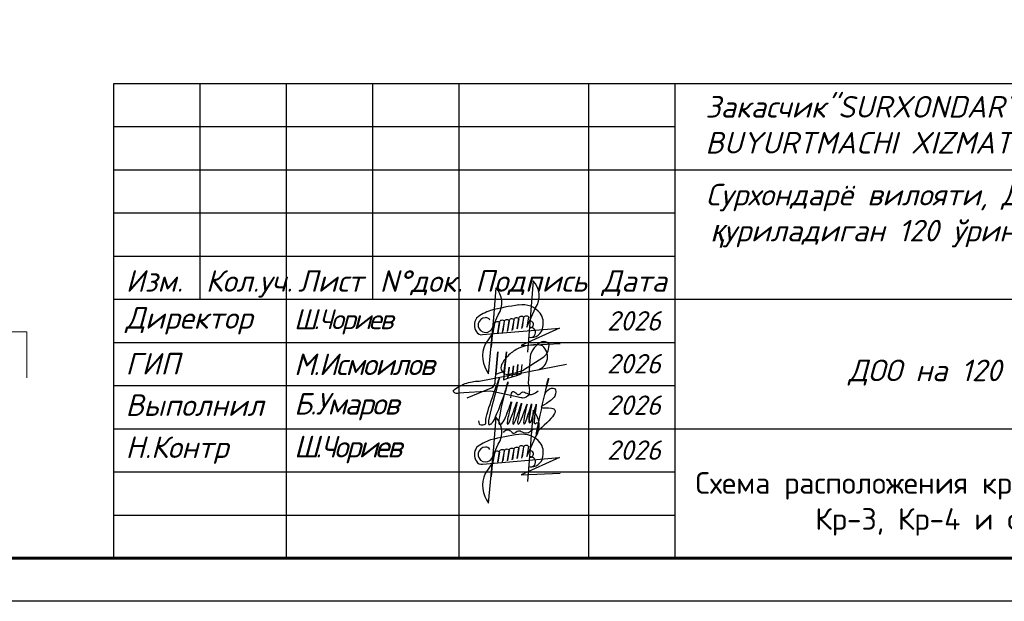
# Model space of a CAD drawing. Header units: millimetres. Extents: x 2063114 to 14983986, y -126020516 to 213791.
# Tile 80 of 256: x 2447385 to 2458790, y -1661097 to -1654358. Entities that reach past the tile are written whole.
import ezdxf

# ---------------------------------------------------------------- set-up
doc = ezdxf.new("R2010")
doc.units = ezdxf.units.MM
doc.styles.add('GOST 2.304', font='isocpeur.ttf', dxfattribs={"oblique": 15})
doc.styles.get("Standard").update_dxf_attribs({"font": 'arial.ttf'})

# ---------------------------------------------------------------- blocks, each defined once
blk = doc.blocks.new('A$Ceb54b23e')
at = {"color": 5, "lineweight": 30, "ltscale": 0.1}
for p, q in [((-12.57, -11.1), (7.26, -9.39)), ((7.26, -9.39), (-2.6, -13.87)), ((-2.6, -13.87), (7.49, -13.43))]:
    blk.add_line(p, q, dxfattribs=at)
at = {"color": 5, "lineweight": 30, "ltscale": 0.1, "flags": 128}
for points in [[(-1.14, -9.14), (1.12, -4.18, 0.342251), (0.5, 2.82), (-0.93, -15.6)], [(-10.2, -9.67), (-8.52, -5.97, 0.342251), (-9.14, 1.03), (-10.34, -14.39)], [(-9.81, -10.51), (-11.91, -13.54, 0.28279), (-11, -21.19), (-9.61, -5.79)], [(-8.62, -10.63), (-8.17, -7.86, -0.681159), (-6.97, -7.6), (-7.35, -10.24)], [(-7.4, -10.51), (-6.95, -7.75, -0.681159), (-5.74, -7.48), (-6.13, -10.13)], [(-6.15, -10.27), (-5.7, -7.5, -0.681159), (-4.49, -7.24), (-4.88, -9.88)], [(-4.9, -10.02), (-4.45, -7.25, -0.681159), (-3.25, -6.99), (-3.63, -9.64)], [(-3.64, -9.64), (-3.19, -6.88, -0.681159), (-1.98, -6.62), (-2.37, -9.26)], [(-2.41, -9.53), (-1.96, -6.76, -0.681159), (-0.75, -6.5), (-1.14, -9.14)], [(-9.81, -10.51), (-9.44, -8.24, -0.681159), (-8.23, -7.98), (-8.62, -10.62)]]:
    blk.add_lwpolyline(points, format="xyb", dxfattribs=at)
at = {"color": 5, "lineweight": 30, "ltscale": 0.1}
for centre, radius, start, end in [((-6.97, -15.76), 11.45, 107.9291, 128.5502), ((4.48, -62.51), 59.56, 97.3959, 104.566), ((-2.27, -9.29), 5.91, 38.7285, 98.9336), ((-11.53, -8.6), 3.14, 145.2005, 214.3978), ((-11.81, -8.63), 1.91, 91.3188, 327.176), ((-11.74, -7.9), 1.19, 28.7485, 95.445), ((-0.31, -8.48), 0.874, 261.0885, 90.0256), ((-1.42, -8.11), 4.53, 347.3913, 33.8982), ((0.01, -8.8), 3.01, 257.7322, 354.1212), ((-0.18, -10.53), 1.3, 249.3558, 101.7582), ((-12.85, -9.67), 1.46, 208.9715, 280.8111)]:
    blk.add_arc(centre, radius, start, end, dxfattribs=at)
blk = doc.blocks.new('0651961')
at = {"color": 5, "lineweight": 30, "ltscale": 5}
for points in [[(5137317, -541320, 0.271575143), (5382614, -248941, 0.271575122), (5247219, 107884, 0.163915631), (4609277, 40182, 0.081414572), (4339755, -141506, 0.081414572), (4142343, -399733, 0.548265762), (4316023, -672030, 0.017700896), (4712274, -564290), (5289922, -193920, 0.255039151), (5420947, 170315, 0.238092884), (5234407, 214137, 0.253493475), (4912304, -193484), (4857022, -909949, -0.067784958), (4891110, -1058859, -0.066120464), (4884797, -1207770, -0.258807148), (4704209, -1307956, -0.042146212), (4668516, -1304942), (3851592, -1120468), (2972301, -1180746, -0.190988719), (2886198, -1173851, -0.190988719), (2828209, -1109833, -0.085970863), (3157608, -918703, -0.085970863), (3532102, -849502), (5902229, -394466)], [(3206207, -1307066), (3867804, -1032897, 0.281152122), (3971617, -862869), (4043335, -58764), (3989253, -665135), (4215347, -579925), (4274470, -57353), (4189082, -812073)]]:
    blk.add_lwpolyline(points, format="xyb", dxfattribs=at)
for points in [[(4222872, -513416), (4189082, -812073), (4309366, -773304), (4343156, -474647)], [(4343156, -474647), (4309366, -773304), (4429650, -734535), (4463439, -435878)], [(4463439, -435878), (4429650, -734535), (4549933, -695766), (4583723, -397109)], [(4583723, -397109), (4549933, -695766), (4670217, -656997), (4700833, -397440)]]:
    blk.add_lwpolyline(points, dxfattribs=at)
blk = doc.blocks.new('A$Cb977a79e')
at = {"color": 5, "lineweight": 30}
blk.add_open_spline([(548, 429), (550, 418), (553, 396), (564, 386), (626, 392), (622, 434), (622, 479), (756, 865), (734, 788), (778, 927), (614, 357), (673, 405), (701, 400), (861, 828), (836, 827), (737, 402), (763, 392), (806, 405), (896, 676), (874, 574), (827, 388), (858, 386), (956, 684), (927, 558), (885, 387), (915, 386), (1002, 672), (972, 547), (933, 386), (970, 387), (1059, 660), (1027, 538), (996, 387), (1026, 387), (1102, 661), (1078, 532), (1060, 451), (1065, 379), (1062, 539), (1106, 661), (1046, 399), (1086, 399), (1148, 656), (1126, 536), (1112, 402), (1114, 395), (1144, 650), (1127, 544), (1104, 380), (1143, 413), (1160, 420), (1127, 264), (1135, 291), (1269, 919), (1263, 846), (1236, 770), (1216, 677), (1243, 753), (1339, 783), (1342, 676), (1241, 606), (1144, 555), (1313, 575), (1358, 512), (1212, 380), (1139, 314)], degree=3, knots=[0, 0, 0, 0, 1, 2, 3, 4, 5, 6, 7, 7.047701, 8, 9, 10, 11, 11.055697, 12, 13, 14, 15, 16, 17, 18, 19, 20, 21, 22, 23, 24, 25, 26, 27, 28, 29, 30, 31, 32, 33, 34, 35, 36, 37, 38, 39, 40, 41, 42, 43, 44, 45, 45.157491, 45.43525, 46, 47, 48, 49, 50, 51, 52, 53, 54, 55, 56, 57, 58, 59, 59, 59, 59], dxfattribs=at)
for points in [[(876, 664), (884, 753), (933, 709), (966, 688), (1004, 756), (1083, 670), (1156, 738)], [(801, 313), (838, 358), (886, 314), (919, 292), (958, 361), (1036, 275), (1100, 346)]]:
    blk.add_open_spline(points, degree=3, dxfattribs=at)
blk = doc.blocks.new('shtammp')
for p, q in [((2284257, -164060), (2302757, -164060)), ((2284257, -169560), (2284257, -164060)), ((2285257, -166560), (2285257, -164060)), ((2286257, -169560), (2286257, -164060)), ((2287257, -166560), (2287257, -164060)), ((2288257, -169560), (2288257, -164060)), ((2289757, -169560), (2289757, -164060)), ((2290757, -169560), (2290757, -164060)), ((2290757, -165060), (2302757, -165060)), ((2284257, -166060), (2290757, -166060)), ((2284257, -166560), (2290757, -166560)), ((2290757, -166560), (2302757, -166560)), ((2290757, -168060), (2302757, -168060)), ((2284257, -169560), (2302757, -169560))]:
    blk.add_line(p, q)
for points in [[(2284257, -164560), (2290757, -164560)], [(2284257, -165060), (2290757, -165060)], [(2284257, -165560), (2290757, -165560)], [(2284257, -167060), (2290757, -167060)], [(2284257, -167560), (2290757, -167560)], [(2284257, -168060), (2290757, -168060)], [(2284257, -168560), (2290757, -168560)], [(2284257, -169060), (2290757, -169060)]]:
    blk.add_lwpolyline(points)
at = {"ltscale": 100, "xscale": 44.85990809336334, "yscale": 44.85990809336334, "zscale": 44.85990809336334}
for p in [(2289092, -166472), (2289092, -167972)]:
    blk.add_blockref('A$Ceb54b23e', p, dxfattribs=at)
at = {"xscale": 0.0004276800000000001, "yscale": 0.0004276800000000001, "zscale": 0.0004276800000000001}
blk.add_blockref('0651961', (2286977, -167145), dxfattribs=at)
at = {"ltscale": 25, "xscale": 1.13408174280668, "yscale": 1.13408174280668, "zscale": 1.13408174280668}
blk.add_blockref('A$Cb977a79e', (2287861, -168457), dxfattribs=at)
at = {"style": 'GOST 2.304', "oblique": 15}
for s, p in [('Изм.   ', (2284395, -166473)), ('Кол.уч.', (2285323, -166473)), ('Лист', (2286391, -166473)), ('N%%dдок.', (2287337, -166475)), ('Подпись', (2288441, -166473)), ('Дата', (2289909, -166473))]:
    blk.add_text(s, height=250, dxfattribs=at).set_placement(p)
at = {"style": 'GOST 2.304'}
for s, insert, char_height, width, attachment_point in [('{\\C256;\\c0;Закасчик"SURXONDARYO VILOYATI HOKIMLIGI YAGONA BUYURTMACHI XIZMATI" DM:}', (2291109, -164539), 250, 10736.65, 4), ('{\\C250;\\c2432280;Сурхондарё вилояти, Денов тумани «\\fArial|b0|i0|c204|p34;Чўнтош\\fISOCPEUR|b0|i0|c204|p34;» МФЙ \\fArial|b0|i0|c204|p34;ҳ\\fISOCPEUR|b0|i0|c204|p34;удудида янгидан \\fArial|b0|i0|c204|p34;қ\\fISOCPEUR|b0|i0|c204|p34;уриладиган 120 ўринли мактабгача таълим ташкилоти (МТТ) биноси \\fArial|b0|i0|c204|p34;қ\\fISOCPEUR|b0|i0|c204|p34;урилиши объекти.}', (2296806, -165801), 250, 11430.2, 5), ('2026', (2290281, -166810), 225, 900, 5), ('2026', (2290281, -167307), 225, 900, 5), ('2026', (2290281, -167787), 225, 900, 5), ('2026', (2290281, -168308), 225, 900, 5)]:
    blk.add_mtext(s, dxfattribs=dict(at, insert=insert, char_height=char_height, width=width, attachment_point=attachment_point))
at = {"attachment_point": 4, "style": 'GOST 2.304'}
for s, insert, char_height in [('Директор', (2284393, -166810), 250), ('{\\T0.8;\\C7;Ш.Чориев}', (2286344, -166823), 230), ('ГИП', (2284393, -167307), 250), ('{\\T0.9;М.Исмоилов }', (2286344, -167314), 250), ('{\\C256;\\c0;ДОО на 120 мест}', (2292765, -167410), 250), ('Выполнил', (2284393, -167787), 250), ('{\\T0.9;Б.Умаров}', (2286344, -167805), 250), ('Н.Контр', (2284393, -168308), 250), ('{\\T0.8;\\C7;Ш.Чориев}', (2286344, -168302), 250)]:
    blk.add_mtext(s, dxfattribs=dict(at, insert=insert, char_height=char_height))

msp = doc.modelspace()

# ---------------------------------------------------------------- linework, layer by layer
at = {"linetype": 'Continuous', "lineweight": 13, "ltscale": 300}
for p, q in [((2446712.12343, -1657978.65483), (2447466.33822, -1657973.60823)), ((2447466.33822, -1657973.60823), (2447466.33822, -1658505.59237))]:
    msp.add_line(p, q, dxfattribs=at)
at = {"color": 0, "ltscale": 25}
msp.add_lwpolyline([(2408076.01016, -1619096.5725), (2467476.01016, -1619096.5725), (2467476.01016, -1661096.5725), (2408076.01016, -1661096.5725)], close=True, dxfattribs=at)
at = {"color": 0, "lineweight": 60, "ltscale": 25}
msp.add_lwpolyline([(2410076.01016, -1619596.5725), (2466976.01016, -1619596.5725), (2466976.01016, -1660596.5725), (2410076.01016, -1660596.5725)], close=True, dxfattribs=at)

# ---------------------------------------------------------------- block references
msp.add_blockref('shtammp', (164218.75867, -1491036.88855))

# ---------------------------------------------------------------- texts
at = {"color": 7, "lineweight": 30, "insert": (2458463.96683, -1659967.70385), "char_height": 250, "width": 7000, "attachment_point": 5}
msp.add_mtext('{\\fISOCPEUR|b0|i0|c204|p34;\\C256;Схема расположения крыльца Кр-1, Кр-2, Кр-3, Кр-4 и отмостки\\fISOCPEUR|b0|i0|c0|p34;;}', dxfattribs=at)

doc.saveas('drawing.dxf')
